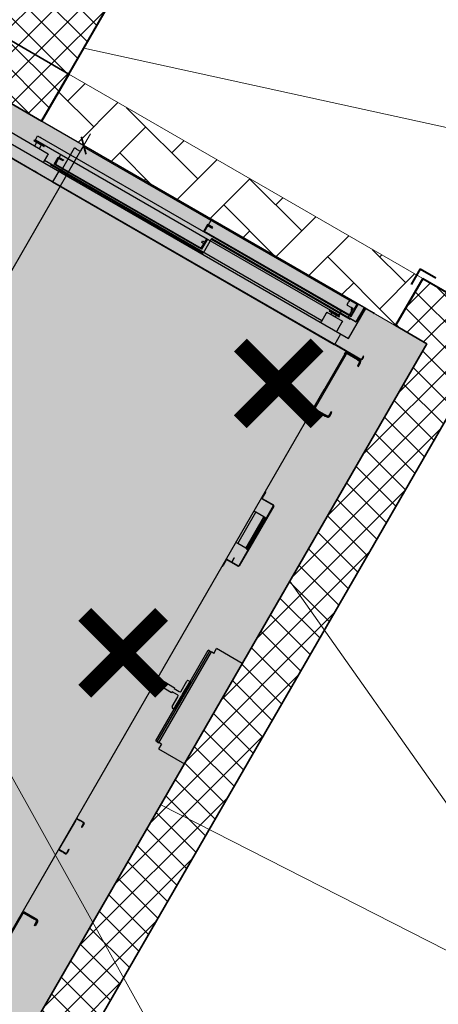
# Model space of a CAD drawing. Header units: millimetres. Extents: x 558 to 24471, y -5755 to 7551.
# Tile 32 of 36: x 23356 to 23472, y 6632 to 6904. Entities that reach past the tile are written whole.
import ezdxf

# ---------------------------------------------------------------- set-up
doc = ezdxf.new("R2010")
doc.units = ezdxf.units.MM
doc.layers.add('K_Dzwig', color=10, linetype='Continuous')
for name, color, linetype, lineweight in [('K_Grube', 4, 'Continuous', 35), ('K_Grube_projektowane', 10, 'Continuous', 40), ('K_Kreskowanie', 8, 'Continuous', 5), ('K_Naroznik', 160, 'Continuous', 40), ('K_Opis_zmienny', 2, 'Continuous', 13), ('K_Widokowe', 6, 'Continuous', 13), ('K_Wyburzenia', 8, 'Continuous', 5), ('K_Wymiarowanie', 84, 'Continuous', 13)]:
    doc.layers.add(name, color=color, linetype=linetype, lineweight=lineweight)
doc.styles.add('Zwykły 50', font='romans.shx', dxfattribs={"width": 0.8, "oblique": 10, "height": 7.5})
doc.dimstyles.new('Skala_50', dxfattribs={"dimtxt": 7.5, "dimasz": 1, "dimexe": 1.25, "dimexo": 0.625, "dimgap": 3, "dimtad": 1, "dimdec": 1, "dimlfac": 10, "dimrnd": 0.5, "dimdsep": 46, "dimtxsty": 'Zwykły 50', "dimblk": 'Wymiar', "dimcen": 2.5, "dimse1": 1, "dimse2": 1, "dimazin": 0, "dimtfac": 1, "dimtdec": 1, "dimtix": 1, "dimtmove": 0, "dimatfit": 3, "dimfxl": 1, "dimtfill": 1, "dimarcsym": 0})
pattern_1 = [(45, (2962.861, -2454.189), (-3.5921024, 3.5921024), []), (135, (2962.861, -2454.189), (-3.5921024, -3.5921024), [])]

# ---------------------------------------------------------------- blocks, each defined once
blk = doc.blocks.new('kabina')
at = {"layer": 'K_Dzwig'}
for p, q in [((17908.07, -7146.85), (17768.07, -7146.85)), ((17818.09, -7147.15), (17818.09, -7147.45)), ((17818.39, -7147.15), (17818.09, -7147.15)), ((17818.09, -7147.75), (17818.09, -7147.45)), ((17818.39, -7147.15), (17902.79, -7147.15)), ((17858.81, -7148.55), (17858.81, -7147.07)), ((17858.81, -7147.07), (17905.37, -7147.07)), ((17905.57, -7146.85), (17902.67, -7146.85)), ((17902.67, -7146.85), (17902.67, -7146.97)), ((17902.67, -7146.97), (17905.45, -7146.97)), ((17903.09, -7147.15), (17902.79, -7147.15)), ((17903.09, -7147.45), (17903.09, -7147.15)), ((17903.09, -7147.75), (17903.09, -7147.45)), ((17905.37, -7147.07), (17905.37, -7148.73)), ((17905.45, -7146.97), (17905.45, -7150.73)), ((17905.57, -7146.85), (17905.54, -7146.85)), ((17905.57, -7150.85), (17905.57, -7146.85)), ((17905.57, -7146.85), (17905.57, -7150.85)), ((17907.52, -7147.06), (17907.52, -7151.23)), ((17907.64, -7147.06), (17907.64, -7151.23)), ((17910.52, -7146.82), (17907.76, -7146.82)), ((17910.52, -7146.94), (17907.76, -7146.94)), ((17908.07, -7156.45), (17908.07, -7146.85)), ((17910.82, -7146.82), (17910.52, -7146.82)), ((17910.52, -7146.94), (17910.82, -7146.94)), ((17910.82, -7146.94), (17910.82, -7146.82)), ((17816.19, -7155.85), (17816.19, -7148.65)), ((17816.79, -7148.65), (17816.19, -7148.65)), ((17816.79, -7148.65), (17817.94, -7148.65)), ((17818.09, -7148.5), (17818.09, -7147.75)), ((17859.77, -7148.65), (17858.57, -7148.65)), ((17858.57, -7148.65), (17858.57, -7150.85)), ((17858.69, -7150.73), (17858.69, -7148.77)), ((17858.69, -7148.77), (17859.77, -7148.77)), ((17860.2, -7148.55), (17858.81, -7148.55)), ((17858.81, -7148.87), (17860.2, -7148.87)), ((17858.81, -7150.68), (17858.81, -7148.87)), ((17859.77, -7148.77), (17859.77, -7148.65)), ((17860.2, -7148.87), (17860.2, -7148.55)), ((17903.09, -7148.5), (17903.09, -7147.75)), ((17904.39, -7148.65), (17903.24, -7148.65)), ((17904.99, -7148.65), (17904.39, -7148.65)), ((17904.68, -7148.73), (17904.68, -7149.22)), ((17905.37, -7148.73), (17904.68, -7148.73)), ((17904.68, -7149.22), (17905.37, -7149.22)), ((17904.99, -7148.65), (17904.99, -7151.35)), ((17905.37, -7149.22), (17905.37, -7150.68)), ((17805.96, -7152.13), (17805.46, -7152.37)), ((17805.46, -7152.37), (17805.46, -7152.53)), ((17805.46, -7152.37), (17808.66, -7152.37)), ((17805.46, -7152.53), (17805.51, -7152.58)), ((17805.46, -7152.53), (17808.66, -7152.53)), ((17808.61, -7152.58), (17805.51, -7152.58)), ((17805.66, -7152.1), (17805.66, -7150.85)), ((17805.66, -7150.85), (17860.57, -7150.85)), ((17805.66, -7152.1), (17860.57, -7152.1)), ((17805.96, -7152.1), (17805.96, -7152.13)), ((17805.96, -7152.13), (17808.16, -7152.13)), ((17806.31, -7152.58), (17806.31, -7153.03)), ((17806.5, -7150.85), (17806.5, -7150.85)), ((17806.5, -7150.85), (17806.55, -7150.85)), ((17806.55, -7150.85), (17806.55, -7150.85)), ((17806.55, -7150.85), (17806.57, -7150.85)), ((17806.57, -7150.85), (17806.76, -7150.85)), ((17806.75, -7150.85), (17806.75, -7150.85)), ((17806.76, -7150.85), (17806.78, -7150.85)), ((17807.81, -7153.03), (17807.81, -7152.58)), ((17808.16, -7152.13), (17808.16, -7152.1)), ((17808.16, -7152.13), (17808.16, -7152.1)), ((17808.66, -7152.37), (17808.16, -7152.13)), ((17808.16, -7152.13), (17808.16, -7152.13)), ((17808.61, -7152.58), (17808.66, -7152.53)), ((17808.66, -7152.53), (17808.66, -7152.37)), ((17813.81, -7153.05), (17813.81, -7152.1)), ((17858.57, -7150.85), (17905.57, -7150.85)), ((17905.45, -7150.73), (17858.69, -7150.73)), ((17905.37, -7150.68), (17858.81, -7150.68)), ((17860.37, -7153.23), (17860.37, -7152.1)), ((17860.45, -7155.23), (17860.45, -7152.1)), ((17860.57, -7150.85), (17902.64, -7150.85)), ((17860.57, -7155.35), (17860.57, -7152.1)), ((17860.57, -7152.1), (17860.57, -7155.35)), ((17860.57, -7152.1), (17902.64, -7152.1)), ((17861.49, -7151.35), (17861.49, -7151.47)), ((17861.79, -7151.35), (17861.49, -7151.35)), ((17861.49, -7151.47), (17861.79, -7151.47)), ((17861.49, -7151.47), (17861.49, -7151.59)), ((17861.49, -7151.59), (17905.69, -7151.59)), ((17861.49, -7151.59), (17861.49, -7156.09)), ((17861.79, -7151.47), (17861.79, -7151.35)), ((17861.79, -7151.35), (17905.39, -7151.35)), ((17861.79, -7151.47), (17905.39, -7151.47)), ((17900.14, -7152.13), (17899.64, -7152.37)), ((17899.64, -7152.37), (17899.64, -7152.53)), ((17899.64, -7152.37), (17902.84, -7152.37)), ((17899.64, -7152.53), (17899.69, -7152.58)), ((17899.64, -7152.53), (17902.84, -7152.53)), ((17902.79, -7152.58), (17899.69, -7152.58)), ((17900.14, -7152.1), (17900.14, -7152.13)), ((17900.14, -7152.13), (17902.34, -7152.13)), ((17900.49, -7152.58), (17900.49, -7153.03)), ((17901.24, -7150.85), (17902.64, -7150.85)), ((17901.24, -7152.1), (17902.64, -7152.1)), ((17901.99, -7153.03), (17901.99, -7152.58)), ((17902.34, -7152.13), (17902.34, -7152.1)), ((17902.84, -7152.37), (17902.34, -7152.13)), ((17902.34, -7152.13), (17902.34, -7152.13)), ((17902.64, -7152.1), (17902.64, -7150.85)), ((17902.79, -7152.58), (17902.84, -7152.53)), ((17902.84, -7152.53), (17902.84, -7152.37)), ((17902.84, -7152.37), (17902.84, -7152.37)), ((17905.39, -7151.35), (17905.39, -7151.47)), ((17905.69, -7151.35), (17905.39, -7151.35)), ((17905.39, -7151.47), (17905.69, -7151.47)), ((17905.69, -7151.47), (17905.69, -7151.35)), ((17905.69, -7151.59), (17905.69, -7151.47)), ((17907.4, -7151.35), (17905.93, -7151.35)), ((17907.4, -7151.47), (17905.93, -7151.47)), ((17810.72, -7153.75), (17785.46, -7153.75)), ((17806.31, -7153.03), (17806.31, -7153.75)), ((17807.8, -7153.03), (17807.81, -7153.03)), ((17807.81, -7153.03), (17807.81, -7153.75)), ((17810.72, -7153.75), (17810.72, -7154.08)), ((17810.72, -7156.45), (17810.72, -7154.08)), ((17813.57, -7155.35), (17813.57, -7153.15)), ((17813.57, -7153.15), (17814.77, -7153.15)), ((17860.57, -7155.35), (17813.57, -7155.35)), ((17814.77, -7153.27), (17813.69, -7153.27)), ((17813.69, -7153.27), (17813.69, -7155.23)), ((17813.69, -7155.23), (17860.45, -7155.23)), ((17813.81, -7153.05), (17815.2, -7153.05)), ((17813.81, -7153.37), (17813.81, -7155.18)), ((17815.2, -7153.37), (17813.81, -7153.37)), ((17813.81, -7155.18), (17860.37, -7155.18)), ((17814.77, -7153.15), (17814.77, -7153.27)), ((17815.2, -7153.05), (17815.2, -7153.37)), ((17859.68, -7153.23), (17860.37, -7153.23)), ((17859.68, -7153.72), (17859.68, -7153.23)), ((17860.37, -7153.72), (17859.68, -7153.72)), ((17860.37, -7155.18), (17860.37, -7153.72)), ((17899.24, -7153.08), (17904.24, -7153.08)), ((17899.24, -7153.08), (17899.24, -7153.4)), ((17899.24, -7153.4), (17899.24, -7156.13)), ((17900.49, -7153.03), (17900.54, -7153.08)), ((17900.49, -7153.03), (17901.98, -7153.03)), ((17901.94, -7153.08), (17901.99, -7153.03)), ((17901.98, -7153.03), (17901.99, -7153.03)), ((17904.24, -7153.08), (17904.24, -7153.4)), ((17904.24, -7153.4), (17904.24, -7156.13)), ((17768.07, -7156.45), (17908.07, -7156.45)), ((17899.24, -7155.85), (17810.72, -7155.85)), ((17812.69, -7155.85), (17812.69, -7155.97)), ((17812.99, -7155.85), (17812.69, -7155.85)), ((17812.69, -7155.97), (17815.57, -7155.97)), ((17812.99, -7155.85), (17815.45, -7155.85)), ((17815.57, -7155.85), (17815.57, -7159.85)), ((17815.57, -7155.97), (17861.11, -7155.97)), ((17861.41, -7156.09), (17815.57, -7156.09)), ((17815.99, -7155.85), (17861.11, -7155.85)), ((17861.11, -7155.85), (17861.11, -7155.97)), ((17861.41, -7155.85), (17861.11, -7155.85)), ((17861.11, -7155.97), (17861.41, -7155.97)), ((17861.41, -7155.97), (17861.41, -7155.85)), ((17861.41, -7155.97), (17861.41, -7156.09)), ((17861.49, -7156.09), (17861.41, -7156.09)), ((17899.24, -7156.13), (17899.24, -7156.15)), ((17899.24, -7156.45), (17899.24, -7156.15)), ((17904.24, -7156.13), (17904.24, -7156.15)), ((17904.24, -7156.15), (17904.24, -7156.45)), ((17905.57, -7156.45), (17905.57, -7159.85)), ((17781.93, -7159.73), (17814.61, -7159.73)), ((17781.93, -7159.85), (17814.61, -7159.85)), ((17809.73, -7159.73), (17810.61, -7159.73)), ((17814.61, -7159.73), (17815.57, -7159.73)), ((17814.61, -7159.85), (17815.57, -7159.85)), ((17909.18, -7159.85), (17815.47, -7159.85)), ((17815.57, -7159.73), (17887.11, -7159.73)), ((17815.57, -7159.85), (17891.11, -7159.85)), ((17887.11, -7159.73), (17905.93, -7159.73)), ((17891.11, -7159.85), (17905.45, -7159.85)), ((17913.95, -7159.85), (17905.45, -7159.85)), ((17913.95, -7159.73), (17905.93, -7159.73)), ((17909.31, -7160.09), (17909.31, -7159.85)), ((17909.31, -7159.97), (17910.03, -7159.97)), ((17909.31, -7160.22), (17909.31, -7160.09)), ((17909.31, -7160.72), (17909.31, -7160.09)), ((17909.31, -7160.1), (17909.31, -7172.91)), ((17909.31, -7160.6), (17909.31, -7160.22)), ((17909.31, -7160.6), (17909.31, -7171.9)), ((17909.61, -7160.6), (17909.61, -7177.6)), ((17913.21, -7160.3), (17909.91, -7160.3)), ((17910.03, -7159.97), (17912.34, -7159.97)), ((17912.34, -7159.97), (17913.88, -7159.97)), ((17912.49, -7159.97), (17912.49, -7159.85)), ((17913.21, -7160.3), (17913.71, -7160.3)), ((17914.01, -7160.6), (17914.01, -7161.3)), ((17914.19, -7158.65), (17914.07, -7158.65)), ((17914.07, -7158.65), (17914.07, -7158.95)), ((17914.07, -7158.95), (17914.07, -7159.61)), ((17914.19, -7158.95), (17914.19, -7158.65)), ((17914.19, -7158.95), (17914.19, -7159.61)), ((17914.31, -7161.3), (17914.31, -7160.6)), ((17914.01, -7161.3), (17914.01, -7161.8)), ((17914.01, -7161.8), (17914.31, -7161.8)), ((17914.31, -7161.8), (17914.31, -7161.3)), ((17909.31, -7172.01), (17909.31, -7171.9)), ((17909.31, -7252.7), (17909.31, -7172.01)), ((17914.31, -7176.4), (17914.01, -7176.4)), ((17914.01, -7176.4), (17914.01, -7176.9)), ((17914.01, -7176.9), (17914.31, -7176.9)), ((17914.01, -7176.9), (17914.01, -7177.6)), ((17914.31, -7176.9), (17914.31, -7176.4)), ((17914.31, -7177.6), (17914.31, -7176.9)), ((17909.61, -7177.6), (17909.31, -7177.6)), ((17909.91, -7178.2), (17909.91, -7177.9)), ((17909.91, -7177.9), (17913.21, -7177.9)), ((17909.91, -7178.2), (17913.21, -7178.2)), ((17913.21, -7177.9), (17913.21, -7178.2)), ((17913.71, -7177.9), (17913.21, -7177.9)), ((17913.21, -7178.2), (17913.71, -7178.2)), ((17913.71, -7178.2), (17913.71, -7177.9)), ((17914.31, -7177.6), (17914.01, -7177.6)), ((17909.43, -7204.45), (17909.31, -7204.45)), ((17909.43, -7204.75), (17909.43, -7204.45)), ((17909.31, -7204.75), (17909.43, -7204.75)), ((17909.43, -7206.51), (17909.31, -7206.51)), ((17909.43, -7204.75), (17909.43, -7206.51)), ((17909.55, -7206.75), (17909.55, -7206.63)), ((17909.55, -7206.63), (17913.07, -7206.63)), ((17909.55, -7206.75), (17913.07, -7206.75)), ((17913.07, -7206.63), (17913.07, -7206.75)), ((17913.19, -7206.87), (17913.31, -7206.87)), ((17913.19, -7206.87), (17913.19, -7225.99)), ((17913.31, -7206.87), (17913.31, -7225.99)), ((17909.91, -7210.85), (17909.31, -7210.85)), ((17909.91, -7220.85), (17909.91, -7210.85)), ((17912.46, -7210.85), (17909.91, -7210.85)), ((17912.46, -7220.85), (17912.46, -7210.85)), ((17912.76, -7210.85), (17912.46, -7210.85)), ((17913.06, -7210.85), (17912.76, -7210.85)), ((17912.76, -7210.85), (17912.76, -7211.35)), ((17912.76, -7211.35), (17913.06, -7211.35)), ((17912.76, -7220.35), (17912.76, -7211.35)), ((17913.06, -7211.35), (17913.06, -7210.85)), ((17913.06, -7220.35), (17913.06, -7211.35)), ((17909.91, -7220.85), (17909.31, -7220.85)), ((17912.46, -7220.85), (17909.91, -7220.85)), ((17912.76, -7220.85), (17912.46, -7220.85)), ((17913.06, -7220.35), (17912.76, -7220.35)), ((17912.76, -7220.35), (17912.76, -7220.85)), ((17912.76, -7220.85), (17913.06, -7220.85)), ((17913.06, -7220.85), (17913.06, -7220.35)), ((17909.31, -7226.35), (17909.43, -7226.35)), ((17909.43, -7226.35), (17909.43, -7228.11)), ((17909.55, -7226.23), (17909.55, -7226.11)), ((17913.07, -7226.11), (17909.55, -7226.11)), ((17913.07, -7226.23), (17909.55, -7226.23)), ((17910.99, -7224.73), (17910.99, -7224.83)), ((17910.99, -7224.73), (17911.11, -7224.73)), ((17910.99, -7224.83), (17911.11, -7224.83)), ((17910.99, -7224.83), (17910.99, -7225.99)), ((17911.11, -7225.99), (17910.99, -7225.99)), ((17911.11, -7224.83), (17911.11, -7224.73)), ((17911.11, -7225.99), (17911.11, -7224.83)), ((17913.07, -7226.11), (17913.07, -7226.23)), ((17913.31, -7225.99), (17913.19, -7225.99)), ((17909.43, -7228.11), (17909.31, -7228.11)), ((17909.31, -7228.41), (17909.43, -7228.41)), ((17909.43, -7228.41), (17909.43, -7228.11)), ((17917.56, -7260.41), (17917.56, -7250.41)), ((17918.06, -7250.41), (17917.56, -7250.41)), ((17918.06, -7279.41), (17918.06, -7250.41)), ((17918.06, -7250.41), (17918.56, -7250.41)), ((17918.56, -7279.41), (17918.56, -7250.41)), ((17919.36, -7250.41), (17918.56, -7250.41)), ((17927.57, -7248.91), (17919.36, -7248.91)), ((17919.36, -7250.41), (17919.36, -7248.91)), ((17909.31, -7284.47), (17909.31, -7252.7)), ((17916.76, -7263.96), (17916.76, -7260.81)), ((17917.16, -7260.41), (17917.53, -7260.41)), ((17917.53, -7260.41), (17917.53, -7260.38)), ((17917.56, -7260.38), (17917.53, -7260.38)), ((17917.53, -7264.53), (17917.53, -7260.41)), ((17917.53, -7260.41), (17917.56, -7260.41)), ((17917.56, -7260.41), (17917.56, -7269.31)), ((17911.36, -7264.06), (17914.7, -7264.06)), ((17911.36, -7264.53), (17911.36, -7264.06)), ((17914.7, -7264.06), (17914.7, -7264.36)), ((17914.7, -7264.36), (17916.36, -7264.36)), ((17911.36, -7265.17), (17911.36, -7264.53)), ((17911.36, -7265.66), (17911.36, -7265.17)), ((17914.7, -7265.66), (17911.36, -7265.66)), ((17914.7, -7265.36), (17914.7, -7265.66)), ((17916.36, -7265.36), (17914.7, -7265.36)), ((17916.76, -7268.91), (17916.76, -7265.76)), ((17917.53, -7265.17), (17917.53, -7264.53)), ((17917.53, -7269.31), (17917.53, -7265.17)), ((17917.53, -7269.31), (17917.16, -7269.31)), ((17917.53, -7269.38), (17917.53, -7269.31)), ((17917.53, -7269.31), (17917.56, -7269.31)), ((17917.56, -7269.38), (17917.53, -7269.38)), ((17917.56, -7279.41), (17917.56, -7269.31)), ((17918.06, -7279.41), (17917.56, -7279.41)), ((17918.06, -7279.41), (17918.56, -7279.41)), ((17919.36, -7279.41), (17918.31, -7279.41)), ((17919.36, -7279.41), (17919.36, -7280.91)), ((17919.36, -7280.91), (17927.57, -7280.91)), ((17909.31, -7356.88), (17909.31, -7284.47)), ((17909.43, -7309.45), (17909.43, -7309.09)), ((17909.43, -7309.55), (17909.43, -7309.45)), ((17909.43, -7318.15), (17909.43, -7309.55)), ((17909.55, -7308.85), (17910.28, -7308.85)), ((17909.55, -7308.97), (17910.28, -7308.97)), ((17910.38, -7308.85), (17910.28, -7308.85)), ((17910.28, -7308.97), (17910.38, -7308.97)), ((17910.8, -7308.85), (17910.38, -7308.85)), ((17910.8, -7308.97), (17910.38, -7308.97)), ((17910.9, -7308.85), (17910.8, -7308.85)), ((17910.8, -7308.97), (17910.9, -7308.97)), ((17911.57, -7308.85), (17910.9, -7308.85)), ((17911.57, -7308.97), (17910.9, -7308.97)), ((17911.69, -7309.09), (17911.69, -7310.25)), ((17911.69, -7310.25), (17911.69, -7310.35)), ((17911.69, -7310.35), (17911.81, -7310.35)), ((17911.81, -7309.09), (17911.81, -7310.25)), ((17911.81, -7310.35), (17911.81, -7310.25)), ((17909.43, -7318.25), (17909.43, -7318.15)), ((17909.43, -7318.25), (17909.43, -7318.61)), ((17909.55, -7318.73), (17910.28, -7318.73)), ((17909.55, -7318.85), (17910.28, -7318.85)), ((17910.38, -7318.73), (17910.28, -7318.73)), ((17910.28, -7318.85), (17910.38, -7318.85)), ((17910.38, -7318.73), (17910.8, -7318.73)), ((17910.38, -7318.85), (17910.8, -7318.85)), ((17910.9, -7318.73), (17910.8, -7318.73)), ((17910.8, -7318.85), (17910.9, -7318.85)), ((17910.9, -7318.73), (17911.57, -7318.73)), ((17910.9, -7318.85), (17911.57, -7318.85)), ((17911.81, -7317.35), (17911.69, -7317.35)), ((17911.69, -7317.35), (17911.69, -7317.45)), ((17911.69, -7317.45), (17911.69, -7318.61)), ((17911.81, -7317.45), (17911.81, -7317.35)), ((17911.81, -7317.45), (17911.81, -7318.61)), ((17909.61, -7339.13), (17909.31, -7339.13)), ((17909.61, -7356.13), (17909.61, -7339.13)), ((17909.91, -7338.53), (17909.91, -7338.83)), ((17909.91, -7338.53), (17913.21, -7338.53)), ((17909.91, -7338.83), (17913.21, -7338.83)), ((17913.21, -7338.83), (17913.21, -7338.53)), ((17913.21, -7338.53), (17913.71, -7338.53)), ((17913.71, -7338.83), (17913.21, -7338.83)), ((17913.71, -7338.53), (17913.71, -7338.83)), ((17914.31, -7339.13), (17914.01, -7339.13)), ((17914.01, -7339.83), (17914.01, -7339.13)), ((17914.01, -7339.83), (17914.31, -7339.83)), ((17914.01, -7340.33), (17914.01, -7339.83)), ((17914.31, -7340.33), (17914.01, -7340.33)), ((17914.31, -7339.13), (17914.31, -7339.83)), ((17914.31, -7339.83), (17914.31, -7340.33))]:
    blk.add_line(p, q, dxfattribs=at)
for centre, radius, start, end in [((17907.76, -7147.06), 0.24, 90, 180), ((17907.76, -7147.06), 0.12, 90, 180), ((17817.94, -7148.5), 0.15, 270, 0), ((17903.24, -7148.5), 0.15, 180, 270), ((17905.93, -7151.59), 0.24, 90, 180), ((17905.93, -7151.59), 0.12, 90, 180), ((17907.4, -7151.23), 0.12, 270, 0), ((17907.4, -7151.23), 0.24, 270, 0), ((17909.91, -7160.6), 0.3, 90, 180), ((17913.71, -7160.6), 0.3, 0, 90), ((17913.44, -7160.73), 0.872, 8.3244, 60.1033), ((17913.95, -7159.61), 0.24, 270, 0), ((17913.95, -7159.61), 0.12, 270, 0), ((17909.91, -7177.6), 0.6, 180, 270), ((17909.91, -7177.6), 0.3, 180, 270), ((17913.71, -7177.6), 0.6, 270, 0), ((17913.71, -7177.6), 0.3, 270, 0), ((17909.55, -7206.51), 0.24, 180, 270), ((17909.55, -7206.51), 0.12, 180, 270), ((17913.07, -7206.87), 0.24, 0, 90), ((17913.07, -7206.87), 0.12, 0, 90), ((17909.55, -7226.35), 0.24, 90, 180), ((17909.55, -7226.35), 0.12, 90, 180), ((17911.23, -7225.99), 0.24, 180, 210), ((17911.23, -7225.99), 0.12, 180, 270), ((17913.07, -7225.99), 0.24, 270, 0), ((17913.07, -7225.99), 0.12, 270, 0), ((17917.16, -7260.81), 0.4, 90, 180), ((17916.36, -7263.96), 0.4, 270, 0), ((17916.36, -7265.76), 0.4, 0, 90), ((17917.16, -7268.91), 0.4, 180, 270), ((17909.55, -7309.09), 0.24, 90, 180), ((17909.55, -7309.09), 0.12, 90, 180), ((17911.57, -7309.09), 0.24, 0, 90), ((17911.57, -7309.09), 0.12, 0, 90), ((17909.55, -7318.61), 0.24, 180, 270), ((17909.55, -7318.61), 0.12, 180, 270), ((17911.57, -7318.61), 0.24, 270, 0), ((17911.57, -7318.61), 0.12, 270, 0), ((17909.91, -7339.13), 0.6, 90, 180), ((17909.91, -7339.13), 0.3, 90, 180), ((17913.71, -7339.13), 0.6, 0, 90), ((17913.71, -7339.13), 0.3, 0, 90)]:
    blk.add_arc(centre, radius, start, end, dxfattribs=at)
blk = doc.blocks.new('Wymiar')
for p, q in [((0, -5), (0, 5)), ((-3.75, 0), (3.75, 0))]:
    blk.add_line(p, q)
at = {"const_width": 0.5}
blk.add_lwpolyline([(-1.77, -1.77), (1.77, 1.77)], dxfattribs=at)
blk = doc.blocks.new('*D711')
at = {"layer": 'Defpoints', "color": 0}
for p in [(23337.26, 6890.36), (23221.26, 6689.44), (23258.07, 6668.19)]:
    blk.add_point(p, dxfattribs=at)
at = {"layer": 'K_Wymiarowanie', "color": 0, "lineweight": -2, "ltscale": 5}
blk.add_line((23373.57, 6868.24), (23258.57, 6669.05), dxfattribs=at)
at = {"layer": 'K_Wymiarowanie', "color": 0, "linetype": 'ByBlock', "lineweight": -2}
for p, rotation in [((23374.07, 6869.1), 60.00000000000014), ((23258.07, 6668.19), 240.0000000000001)]:
    blk.add_blockref('Wymiar', p, dxfattribs=dict(at, rotation=rotation))
at = {"layer": 'K_Wymiarowanie', "color": 0, "ltscale": 5, "insert": (23310.22, 6772.02), "char_height": 7.5, "attachment_point": 5, "rotation": 60, "style": 'Zwykły 50', "bg_fill": 3, "box_fill_scale": 1.1, "bg_fill_color": 256, "bg_fill_true_color": 13158600, "bg_fill_transparency": 0}
blk.add_mtext('2320', dxfattribs=at)
blk = doc.blocks.new('*D712')
at = {"layer": 'Defpoints', "color": 0}
for p in [(23414.19, 6965.49), (23369.92, 6888.82), (23467.78, 6832.32)]:
    blk.add_point(p, dxfattribs=at)
at = {"layer": 'K_Wymiarowanie', "color": 0, "lineweight": -2, "ltscale": 5}
blk.add_line((23511.19, 6909.49), (23415.06, 6964.99), dxfattribs=at)
at = {"layer": 'K_Wymiarowanie', "color": 0, "linetype": 'ByBlock', "lineweight": -2}
for p, rotation in [((23414.19, 6965.49), 150.0000000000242), ((23512.05, 6908.99), 330.0000000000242)]:
    blk.add_blockref('Wymiar', p, dxfattribs=dict(at, rotation=rotation))
at = {"layer": 'K_Wymiarowanie', "color": 0, "ltscale": 5, "insert": (23466.5, 6943.09), "char_height": 7.5, "attachment_point": 5, "rotation": 330, "style": 'Zwykły 50', "bg_fill": 3, "box_fill_scale": 1.1, "bg_fill_color": 256, "bg_fill_true_color": 13158600, "bg_fill_transparency": 0}
blk.add_mtext('1130', dxfattribs=at)
blk = doc.blocks.new('*D809')
at = {"layer": 'Defpoints', "color": 0}
for p in [(23206.27, 6715.36), (23360.42, 6626.36), (23356.26, 6619.16)]:
    blk.add_point(p, dxfattribs=at)
at = {"layer": 'K_Wymiarowanie', "color": 0, "lineweight": -2, "ltscale": 5}
blk.add_line((23202.98, 6707.66), (23355.4, 6619.66), dxfattribs=at)
at = {"layer": 'K_Wymiarowanie', "color": 0, "linetype": 'ByBlock', "lineweight": -2}
for p, rotation in [((23202.11, 6708.16), 150.0000000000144), ((23356.26, 6619.16), 330.0000000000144)]:
    blk.add_blockref('Wymiar', p, dxfattribs=dict(at, rotation=rotation))
at = {"layer": 'K_Wymiarowanie', "color": 0, "ltscale": 5, "insert": (23282.56, 6669.5), "char_height": 7.5, "attachment_point": 5, "rotation": 330, "style": 'Zwykły 50', "bg_fill": 3, "box_fill_scale": 1.1, "bg_fill_color": 256, "bg_fill_true_color": 13158600, "bg_fill_transparency": 0}
blk.add_mtext('1780', dxfattribs=at)
blk = doc.blocks.new('*D856')
at = {"layer": 'Defpoints', "color": 0}
for p in [(23467.78, 6832.32), (23460.28, 6819.33), (23508.8, 6808.64)]:
    blk.add_point(p, dxfattribs=at)
at = {"layer": 'K_Wymiarowanie', "color": 0, "lineweight": -2, "ltscale": 5}
for p, q in [((23509.3, 6809.5), (23509.8, 6810.37)), ((23501.3, 6795.65), (23508.8, 6808.64)), ((23500.8, 6794.78), (23500.3, 6793.91))]:
    blk.add_line(p, q, dxfattribs=at)
at = {"layer": 'K_Wymiarowanie', "color": 0, "linetype": 'ByBlock', "lineweight": -2}
for p, rotation in [((23508.8, 6808.64), 240.0000000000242), ((23501.3, 6795.65), 60.00000000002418)]:
    blk.add_blockref('Wymiar', p, dxfattribs=dict(at, rotation=rotation))
at = {"layer": 'K_Wymiarowanie', "color": 0, "ltscale": 5, "insert": (23499.2, 6805.52), "char_height": 7.5, "attachment_point": 5, "rotation": 60, "style": 'Zwykły 50', "bg_fill": 3, "box_fill_scale": 1.1, "bg_fill_color": 256, "bg_fill_true_color": 13158600, "bg_fill_transparency": 0}
blk.add_mtext('150', dxfattribs=at)

msp = doc.modelspace()

# ---------------------------------------------------------------- hatches: boundary and pattern name
at = {"layer": 'K_Kreskowanie', "ltscale": 5}
h = msp.add_hatch(dxfattribs=at)
h.set_pattern_fill('ANSI37', color=256, scale=1.6)
h.set_pattern_definition(pattern_1)
h.paths.add_polyline_path([(23007.059, 7098.317), (22767.559, 6683.491), (22861.955, 6628.991), (22866.955, 6637.651), (22827.984, 6660.151), (22841.984, 6684.4), (22808.209, 6703.9), (22875.301, 6820.107), (22954.976, 6774.107), (22959.976, 6782.767), (22880.301, 6828.767), (23028.709, 7085.817), (23106.652, 7040.817), (23041.652, 6928.234), (23050.312, 6923.234), (23115.312, 7035.817), (23193.254, 6990.817), (23128.254, 6878.234), (23136.914, 6873.234), (23201.914, 6985.817), (23298.909, 6929.817), (23164.909, 6697.722), (23052.326, 6762.722), (22951.826, 6588.651), (22944.898, 6592.651), (22939.898, 6583.991), (22962.414, 6570.991), (22967.414, 6579.651), (22960.486, 6583.651), (22994.986, 6643.407), (23073.795, 6597.907), (23039.295, 6538.151), (23028.036, 6544.651), (23023.036, 6535.991), (23094.05, 6494.991), (23099.05, 6503.651), (23047.955, 6533.151), (23087.455, 6601.567), (23047.618, 6624.567), (23103.618, 6721.562), (23170.302, 6683.062), (23309.302, 6923.817), (23369.923, 6888.817), (23389.923, 6923.458), (23179.479, 7044.958), (23206.479, 7091.723), (23171.838, 7111.723), (23144.838, 7064.958), (23008.872, 7143.458), (22988.872, 7108.817), (23007.059, 7098.317)], is_closed=False)
h.paths.add_polyline_path([(23038.957, 6629.567), (22999.986, 6652.067), (23055.986, 6749.062), (23094.957, 6726.562), (23038.957, 6629.567)], is_closed=False, flags=16)
h.paths.add_polyline_path([(22803.209, 6695.24), (22828.324, 6680.74), (22819.324, 6665.151), (22794.209, 6679.651), (22803.209, 6695.24)], is_closed=False, flags=16)
h = msp.add_hatch(dxfattribs=at)
h.set_pattern_fill('ANSI37', color=256, scale=1.6)
h.set_pattern_definition(pattern_1)
h.paths.add_polyline_path([(23314.792, 6903.327), (23362.423, 6875.827), (23369.923, 6888.817), (23309.302, 6923.817), (23170.302, 6683.062), (23350.435, 6579.062), (23489.435, 6819.817), (23467.784, 6832.317), (23460.284, 6819.327), (23468.944, 6814.327), (23352.944, 6613.409), (23198.792, 6702.409), (23314.792, 6903.327)], is_closed=False)
at = {"layer": 'K_Widokowe', "transparency": 33554687}
h = msp.add_hatch(dxfattribs=at)
h.set_pattern_fill('AR-HBONE', color=10, scale=0.1)
h.set_pattern_definition([(45, (7047.138, 11177.577), (3e-15, 14.36841), [30.48, -10.16]), (135, (7054.322, 11184.762), (3e-15, 14.36841), [30.48, -10.16])])
h.paths.add_polyline_path([(23369.923, 6888.817), (23362.423, 6875.827), (23405.605, 6850.895), (23403.772, 6869.275), (23369.923, 6888.817)], is_closed=False)
h.paths.add_polyline_path([(23460.284, 6819.327), (23467.784, 6832.317), (23403.772, 6869.275), (23405.605, 6850.895), (23460.284, 6819.327)], is_closed=False)
at = {"layer": 'K_Wyburzenia'}
h = msp.add_hatch(dxfattribs=at)
h.set_pattern_fill('AR-CONC', color=256, scale=0.05)
h.set_pattern_definition([(50, (21774.1485, 10065.275), (9.109233, -0.796954), [0.9525, -10.4775]), (355, (21774.1485, 10065.275), (-1.76217, 9.552842), [0.762, -8.38203]), (100.45144, (21774.908, 10065.209), (7.347062, 8.755888), [0.8095, -8.904512]), (46.1842, (21774.148, 10067.815), (13.553952, -2.102116), [1.42875, -15.71625]), (96.63556, (21775.278, 10067.64), (11.870207, 12.371306), [1.21425, -13.35678]), (351.18415, (21774.148, 10067.815), (11.870207, 12.371306), [1.143, -12.572987]), (21, (21775.4185, 10067.18), (7.58072, -5.11326), [0.9525, -10.4775]), (326, (21775.4185, 10067.18), (3.090101, 9.209398), [0.762, -8.382]), (71.45145, (21776.05, 10066.754), (10.67082, 4.096138), [0.8095, -8.904497]), (37.5, (21774.1485, 10065.2752), (0.1544302, 4.227752), [0, -8.2804, 0, -8.509, 0, -8.41375]), (7.5, (21774.1485, 10065.275), (3.340983, 5.009029), [0, -4.8514, 0, -8.0899, 0, -3.20675]), (327.5, (21771.3164, 10065.2752), (6.7795298, -0.2864372), [0, -3.175, 0, -9.906, 0, -13.1445]), (317.5, (21770.0464, 10065.275), (7.406459, 1.271325), [0, -4.1275, 0, -6.5786, 0, -9.3345])])
h.paths.add_polyline_path([(23314.792, 6903.327), (23468.944, 6814.327), (23352.944, 6613.409), (23198.792, 6702.409)])

# ---------------------------------------------------------------- linework, layer by layer
at = {"layer": 'K_Grube', "ltscale": 5}
for p, q in [((23309.302, 6923.817), (23369.923, 6888.817)), ((23314.792, 6903.327), (23362.423, 6875.827)), ((23489.435, 6819.817), (23350.435, 6579.062)), ((23460.284, 6819.327), (23468.944, 6814.327)), ((23468.944, 6814.327), (23352.944, 6613.409))]:
    msp.add_line(p, q, dxfattribs=at)
at = {"layer": 'K_Grube_projektowane'}
for p, q in [((23369.923, 6888.817), (23389.923, 6923.458)), ((23369.923, 6888.817), (23362.423, 6875.827)), ((23467.784, 6832.317), (23460.284, 6819.327)), ((23467.784, 6832.317), (23489.435, 6819.817))]:
    msp.add_line(p, q, dxfattribs=at)
at = {"layer": 'K_Naroznik'}
for q in [(23464.552, 6830.719), (23471.382, 6832.549)]:
    msp.add_line((23467.052, 6835.049), q, dxfattribs=at)
at = {"layer": 'K_Opis_zmienny', "ltscale": 5}
msp.add_line((23489.627, 6870.774), (23374.08, 6896.017), dxfattribs=at)
at = {"layer": 'K_Opis_zmienny'}
for p, q in [((23431.039, 6748.672), (23478.859, 6680.849)), ((23430.959, 6556.822), (23337.54, 6724.44)), ((23395.356, 6686.868), (23474.202, 6646.662))]:
    msp.add_line(p, q, dxfattribs=at)
at = {"layer": 'K_Widokowe', "color": 10, "ltscale": 5}
msp.add_line((23467.784, 6832.317), (23369.923, 6888.817), dxfattribs=at)
at = {"layer": 'K_Wyburzenia'}
msp.add_lwpolyline([(23314.792, 6903.327), (23468.944, 6814.327), (23352.944, 6613.409), (23198.792, 6702.409)], close=True, dxfattribs=at)
msp.add_lwpolyline([(23314.792, 6903.327), (23468.944, 6814.327), (23352.944, 6613.409), (23198.792, 6702.409)], close=True, dxfattribs=at)
at = {"layer": 'K_Wyburzenia', "color": 9, "const_width": 5}
for points in [[(23417.357, 6813.952), (23438.57, 6792.739)], [(23438.57, 6813.952), (23417.357, 6792.739)], [(23374.357, 6739.474), (23395.57, 6718.261)], [(23395.57, 6739.474), (23374.357, 6718.261)]]:
    msp.add_lwpolyline(points, dxfattribs=at)

# ---------------------------------------------------------------- block references
at = {"layer": 'K_Grube', "rotation": 329.999999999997}
msp.add_blockref('kabina', (11516.626, 21967.44), dxfattribs=at)

# ---------------------------------------------------------------- next in the draw order: dimensions: what is measured, and where the dimension line sits
at = {"layer": 'K_Wymiarowanie', "ltscale": 5}
dim = msp.add_aligned_dim(p1=(23337.256, 6890.357), p2=(23221.256, 6689.439), distance=42.504, dimstyle='Skala_50', dxfattribs=at)
dim.commit()
dim.dimension.update_dxf_attribs({"geometry": '*D711', "text_midpoint": (23310.22, 6772.021)})

# ---------------------------------------------------------------- next in the draw order: dimensions: what is measured, and where the dimension line sits
for p1, p2, distance, picture, middle in [((23467.784, 6832.317), (23369.923, 6888.817), -88.534, '*D712', (23466.496, 6943.086)), ((23206.27, 6715.362), (23360.423, 6626.362), -8.318, '*D809', (23282.563, 6669.504))]:
    dim = msp.add_aligned_dim(p1=p1, p2=p2, distance=distance, dimstyle='Skala_50', dxfattribs=at)
    dim.commit()
    dim.dimension.update_dxf_attribs({"geometry": picture, "text_midpoint": middle})

# ---------------------------------------------------------------- next in the draw order: dimensions: what is measured, and where the dimension line sits
dim = msp.add_aligned_dim(p1=(23460.284, 6819.327), p2=(23467.784, 6832.317), distance=-47.361, dimstyle='Skala_50', dxfattribs=at)
dim.commit()
dim.dimension.update_dxf_attribs({"geometry": '*D856', "text_midpoint": (23499.204, 6805.516)})

doc.saveas('drawing.dxf')
